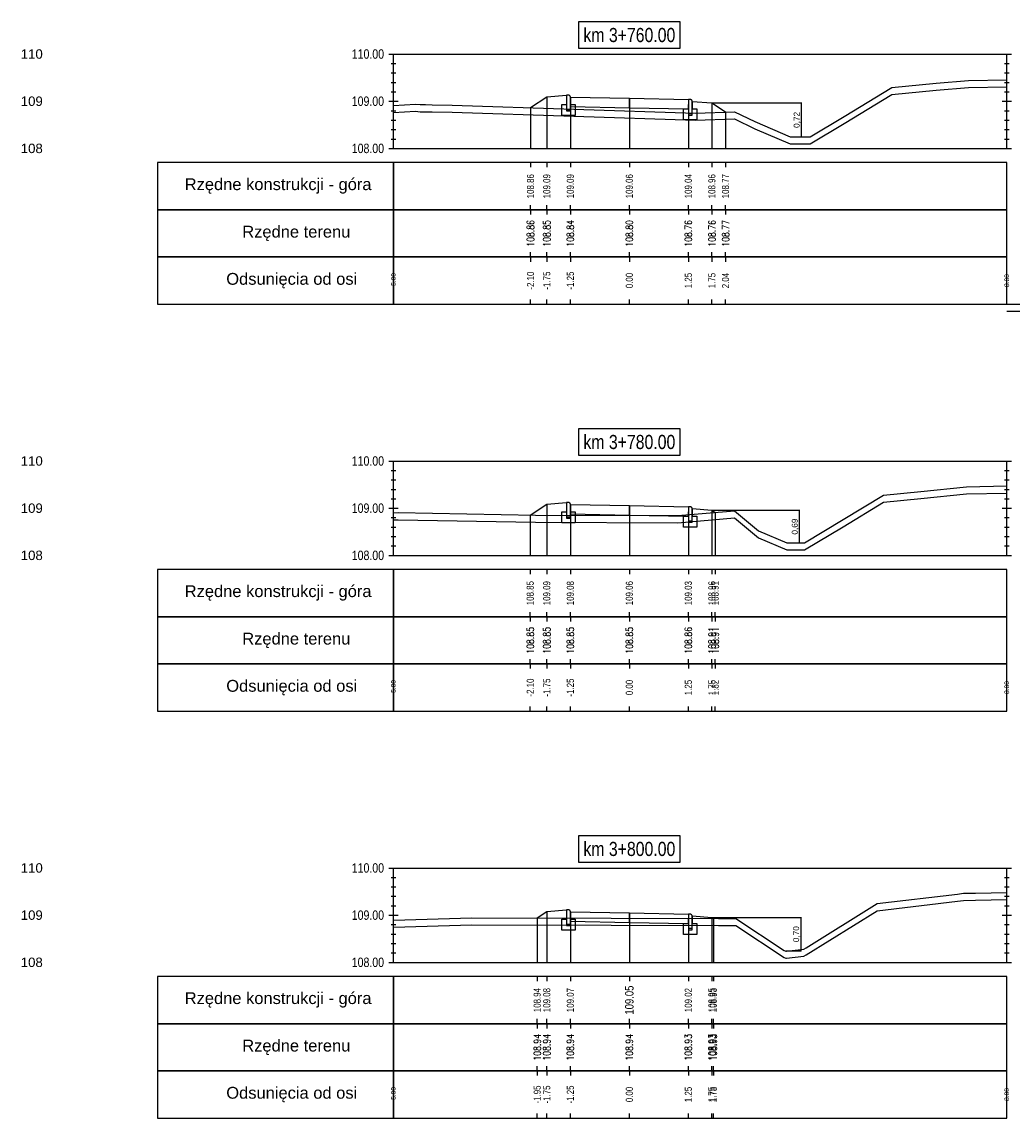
# Model space of a CAD drawing. Extents: x 7537626 to 7538805, y 5722894 to 5725486.
# Tile 89 of 90: x 7538763 to 7538784, y 5725387 to 5725410. Entities that reach past the tile are written whole.
import ezdxf

# ---------------------------------------------------------------- set-up
doc = ezdxf.new("R2010")
doc.units = 0
doc.header["$PDMODE"] = 35
doc.header["$PDSIZE"] = 0.3
for name, color, linetype in [('C-DROGI-PROFILE', 7, 'Continuous'), ('C-DROGI-PROFILE-ETYKIETY', 7, 'Continuous'), ('C-DROGI-PRZEKROJE-ETYKIETY', 7, 'Continuous'), ('C-POPRZECZKA-przekrój', 2, 'Continuous'), ('C-POPRZECZKA-widok', 1, 'Continuous')]:
    doc.layers.add(name, color=color, linetype=linetype)
for name, color, linetype, true_color in [('C-humus', 7, 'Continuous', 0x003df5), ('C-Teren', 7, 'Continuous', 0x005716), ('poprzeczki', 7, 'Continuous', 0x0000d6)]:
    doc.layers.add(name, color=color, linetype=linetype, true_color=true_color)
doc.styles.add('2mm08', font='arial.ttf', dxfattribs={"width": 0.8})
doc.styles.add('opis_50', font='arial.ttf', dxfattribs={"height": 0.125})
doc.styles.get("Standard").update_dxf_attribs({"font": 'arial.ttf'})
doc.dimstyles.new('OPIS_50', dxfattribs={"dimscale": 0.5, "dimtxt": 0.125, "dimasz": 0.25, "dimexe": 0.1, "dimexo": 0.15, "dimgap": 0.1, "dimtad": 1, "dimzin": 0, "dimtxsty": 'opis_50', "dimblk": 'ARCHTICK', "dimcen": 0.15, "dimdle": 0.1, "dimaunit": 2, "dimadec": 4, "dimazin": 0, "dimtfac": 1, "dimtmove": 0, "dimatfit": 3, "dimfxl": 1, "dimarcsym": 0})

# ---------------------------------------------------------------- blocks, each defined once
blk = doc.blocks.new('_ArchTick')
at = {"color": 0, "linetype": 'ByBlock', "const_width": 0.15}
blk.add_lwpolyline([(-0.5, -0.5), (0.5, 0.5)], dxfattribs=at)
blk = doc.blocks.new('*D186')
at = {"layer": 'Defpoints', "color": 0, "transparency": 16777216}
for p in [(7538777.675, 5725408.304), (7538779.336, 5725407.585), (7538779.567, 5725407.585)]:
    blk.add_point(p, dxfattribs=at)
at = {"layer": 'poprzeczki', "color": 0, "lineweight": -2, "transparency": 16777216}
for p, q in [((7538777.69, 5725408.304), (7538779.577, 5725408.304)), ((7538779.567, 5725408.314), (7538779.567, 5725407.575)), ((7538779.351, 5725407.585), (7538779.577, 5725407.585))]:
    blk.add_line(p, q, dxfattribs=at)
at = {"layer": 'poprzeczki', "color": 0, "lineweight": -2, "transparency": 16777216, "xscale": 0.025, "yscale": 0.025, "zscale": 0.025}
for p, rotation in [((7538779.567, 5725408.304), 90), ((7538779.567, 5725407.585), 270)]:
    blk.add_blockref('_ArchTick', p, dxfattribs=dict(at, rotation=rotation))
at = {"layer": 'poprzeczki', "color": 0, "transparency": 16777216, "insert": (7538779.482, 5725407.944), "char_height": 0.125, "attachment_point": 5, "rotation": 90, "style": 'opis_50'}
blk.add_mtext('0,72', dxfattribs=at)
blk = doc.blocks.new('*D187')
at = {"layer": 'Defpoints', "color": 0, "transparency": 16777216}
for p in [(7538777.675, 5725399.671), (7538779.261, 5725398.98), (7538779.527, 5725398.98)]:
    blk.add_point(p, dxfattribs=at)
at = {"layer": 'poprzeczki', "color": 0, "lineweight": -2, "transparency": 16777216}
for p, q in [((7538777.69, 5725399.671), (7538779.537, 5725399.671)), ((7538779.527, 5725399.681), (7538779.527, 5725398.97)), ((7538779.276, 5725398.98), (7538779.537, 5725398.98))]:
    blk.add_line(p, q, dxfattribs=at)
at = {"layer": 'poprzeczki', "color": 0, "lineweight": -2, "transparency": 16777216, "xscale": 0.025, "yscale": 0.025, "zscale": 0.025}
for p, rotation in [((7538779.527, 5725399.671), 90), ((7538779.527, 5725398.98), 270)]:
    blk.add_blockref('_ArchTick', p, dxfattribs=dict(at, rotation=rotation))
at = {"layer": 'poprzeczki', "color": 0, "transparency": 16777216, "insert": (7538779.442, 5725399.325), "char_height": 0.125, "attachment_point": 5, "rotation": 90, "style": 'opis_50'}
blk.add_mtext('0,69', dxfattribs=at)
blk = doc.blocks.new('*D188')
at = {"layer": 'Defpoints', "color": 0, "transparency": 16777216}
for p in [(7538777.675, 5725391.038), (7538779.224, 5725390.336), (7538779.557, 5725390.336)]:
    blk.add_point(p, dxfattribs=at)
at = {"layer": 'poprzeczki', "color": 0, "lineweight": -2, "transparency": 16777216}
for p, q in [((7538777.69, 5725391.038), (7538779.567, 5725391.038)), ((7538779.557, 5725391.048), (7538779.557, 5725390.326)), ((7538779.239, 5725390.336), (7538779.567, 5725390.336))]:
    blk.add_line(p, q, dxfattribs=at)
at = {"layer": 'poprzeczki', "color": 0, "lineweight": -2, "transparency": 16777216, "xscale": 0.025, "yscale": 0.025, "zscale": 0.025}
for p, rotation in [((7538779.557, 5725391.038), 90), ((7538779.557, 5725390.336), 270)]:
    blk.add_blockref('_ArchTick', p, dxfattribs=dict(at, rotation=rotation))
at = {"layer": 'poprzeczki', "color": 0, "transparency": 16777216, "insert": (7538779.472, 5725390.687), "char_height": 0.125, "attachment_point": 5, "rotation": 90, "style": 'opis_50'}
blk.add_mtext('0,70', dxfattribs=at)

msp = doc.modelspace()

# ---------------------------------------------------------------- linework, layer by layer
at = {"layer": 'C-DROGI-PROFILE', "color": 7, "linetype": 'Continuous', "lineweight": -3}
for p, q in [((7538773.83, 5725407.039), (7538773.83, 5725406.939)), ((7538774.175, 5725407.039), (7538774.175, 5725406.939)), ((7538774.675, 5725407.039), (7538774.675, 5725406.939)), ((7538775.925, 5725407.039), (7538775.925, 5725406.939)), ((7538777.175, 5725407.039), (7538777.175, 5725406.939)), ((7538777.675, 5725407.039), (7538777.675, 5725406.939)), ((7538777.964, 5725407.039), (7538777.964, 5725406.939)), ((7538773.83, 5725406.039), (7538773.83, 5725406.139)), ((7538774.175, 5725406.039), (7538774.175, 5725406.139)), ((7538774.675, 5725406.039), (7538774.675, 5725406.139)), ((7538775.925, 5725406.039), (7538775.925, 5725406.139)), ((7538777.175, 5725406.039), (7538777.175, 5725406.139)), ((7538777.675, 5725406.039), (7538777.675, 5725406.139)), ((7538777.964, 5725406.039), (7538777.964, 5725406.139)), ((7538773.83, 5725406.039), (7538773.83, 5725405.939)), ((7538774.175, 5725406.039), (7538774.175, 5725405.939)), ((7538774.675, 5725406.039), (7538774.675, 5725405.939)), ((7538775.925, 5725406.039), (7538775.925, 5725405.939)), ((7538777.175, 5725406.039), (7538777.175, 5725405.939)), ((7538777.675, 5725406.039), (7538777.675, 5725405.939)), ((7538777.964, 5725406.039), (7538777.964, 5725405.939)), ((7538773.83, 5725405.039), (7538773.83, 5725405.139)), ((7538774.175, 5725405.039), (7538774.175, 5725405.139)), ((7538774.675, 5725405.039), (7538774.675, 5725405.139)), ((7538775.925, 5725405.039), (7538775.925, 5725405.139)), ((7538777.175, 5725405.039), (7538777.175, 5725405.139)), ((7538777.675, 5725405.039), (7538777.675, 5725405.139)), ((7538777.964, 5725405.039), (7538777.964, 5725405.139)), ((7538773.83, 5725405.039), (7538773.83, 5725404.939)), ((7538774.175, 5725405.039), (7538774.175, 5725404.939)), ((7538774.675, 5725405.039), (7538774.675, 5725404.939)), ((7538775.925, 5725405.039), (7538775.925, 5725404.939)), ((7538777.175, 5725405.039), (7538777.175, 5725404.939)), ((7538777.675, 5725405.039), (7538777.675, 5725404.939)), ((7538777.964, 5725405.039), (7538777.964, 5725404.939)), ((7538773.83, 5725404.039), (7538773.83, 5725404.139)), ((7538774.175, 5725404.039), (7538774.175, 5725404.139)), ((7538774.675, 5725404.039), (7538774.675, 5725404.139)), ((7538775.925, 5725404.039), (7538775.925, 5725404.139)), ((7538777.175, 5725404.039), (7538777.175, 5725404.139)), ((7538777.675, 5725404.039), (7538777.675, 5725404.139)), ((7538777.964, 5725404.039), (7538777.964, 5725404.139)), ((7538773.825, 5725398.414), (7538773.825, 5725398.314)), ((7538774.175, 5725398.414), (7538774.175, 5725398.314)), ((7538774.675, 5725398.414), (7538774.675, 5725398.314)), ((7538775.925, 5725398.414), (7538775.925, 5725398.314)), ((7538777.175, 5725398.414), (7538777.175, 5725398.314)), ((7538777.675, 5725398.414), (7538777.675, 5725398.314)), ((7538777.744, 5725398.414), (7538777.744, 5725398.314)), ((7538773.825, 5725397.414), (7538773.825, 5725397.514)), ((7538774.175, 5725397.414), (7538774.175, 5725397.514)), ((7538774.675, 5725397.414), (7538774.675, 5725397.514)), ((7538775.925, 5725397.414), (7538775.925, 5725397.514)), ((7538777.175, 5725397.414), (7538777.175, 5725397.514)), ((7538777.675, 5725397.414), (7538777.675, 5725397.514)), ((7538777.744, 5725397.414), (7538777.744, 5725397.514)), ((7538773.825, 5725397.414), (7538773.825, 5725397.314)), ((7538774.175, 5725397.414), (7538774.175, 5725397.314)), ((7538774.675, 5725397.414), (7538774.675, 5725397.314)), ((7538775.925, 5725397.414), (7538775.925, 5725397.314)), ((7538777.175, 5725397.414), (7538777.175, 5725397.314)), ((7538777.675, 5725397.414), (7538777.675, 5725397.314)), ((7538777.744, 5725397.414), (7538777.744, 5725397.314)), ((7538773.825, 5725396.414), (7538773.825, 5725396.514)), ((7538773.825, 5725396.414), (7538773.825, 5725396.314)), ((7538774.175, 5725396.414), (7538774.175, 5725396.514)), ((7538774.175, 5725396.414), (7538774.175, 5725396.314)), ((7538774.675, 5725396.414), (7538774.675, 5725396.514)), ((7538774.675, 5725396.414), (7538774.675, 5725396.314)), ((7538775.925, 5725396.414), (7538775.925, 5725396.514)), ((7538775.925, 5725396.414), (7538775.925, 5725396.314)), ((7538777.175, 5725396.414), (7538777.175, 5725396.514)), ((7538777.175, 5725396.414), (7538777.175, 5725396.314)), ((7538777.675, 5725396.414), (7538777.675, 5725396.514)), ((7538777.675, 5725396.414), (7538777.675, 5725396.314)), ((7538777.744, 5725396.414), (7538777.744, 5725396.514)), ((7538777.744, 5725396.414), (7538777.744, 5725396.314)), ((7538773.825, 5725395.414), (7538773.825, 5725395.514)), ((7538774.175, 5725395.414), (7538774.175, 5725395.514)), ((7538774.675, 5725395.414), (7538774.675, 5725395.514)), ((7538775.925, 5725395.414), (7538775.925, 5725395.514)), ((7538777.175, 5725395.414), (7538777.175, 5725395.514)), ((7538777.675, 5725395.414), (7538777.675, 5725395.514)), ((7538777.744, 5725395.414), (7538777.744, 5725395.514)), ((7538773.972, 5725389.789), (7538773.972, 5725389.689)), ((7538774.175, 5725389.789), (7538774.175, 5725389.689)), ((7538774.675, 5725389.789), (7538774.675, 5725389.689)), ((7538775.925, 5725389.789), (7538775.925, 5725389.689)), ((7538777.175, 5725389.789), (7538777.175, 5725389.689)), ((7538777.675, 5725389.789), (7538777.675, 5725389.689)), ((7538777.705, 5725389.789), (7538777.705, 5725389.689)), ((7538773.972, 5725388.789), (7538773.972, 5725388.889)), ((7538774.175, 5725388.789), (7538774.175, 5725388.889)), ((7538774.675, 5725388.789), (7538774.675, 5725388.889)), ((7538775.925, 5725388.789), (7538775.925, 5725388.889)), ((7538777.175, 5725388.789), (7538777.175, 5725388.889)), ((7538777.675, 5725388.789), (7538777.675, 5725388.889)), ((7538777.705, 5725388.789), (7538777.705, 5725388.889)), ((7538773.972, 5725388.789), (7538773.972, 5725388.689)), ((7538774.175, 5725388.789), (7538774.175, 5725388.689)), ((7538774.675, 5725388.789), (7538774.675, 5725388.689)), ((7538775.925, 5725388.789), (7538775.925, 5725388.689)), ((7538777.175, 5725388.789), (7538777.175, 5725388.689)), ((7538777.675, 5725388.789), (7538777.675, 5725388.689)), ((7538777.705, 5725388.789), (7538777.705, 5725388.689)), ((7538773.972, 5725387.789), (7538773.972, 5725387.889)), ((7538773.972, 5725387.789), (7538773.972, 5725387.689)), ((7538774.175, 5725387.789), (7538774.175, 5725387.889)), ((7538774.175, 5725387.789), (7538774.175, 5725387.689)), ((7538774.675, 5725387.789), (7538774.675, 5725387.889)), ((7538774.675, 5725387.789), (7538774.675, 5725387.689)), ((7538775.925, 5725387.789), (7538775.925, 5725387.889)), ((7538775.925, 5725387.789), (7538775.925, 5725387.689)), ((7538777.175, 5725387.789), (7538777.175, 5725387.889)), ((7538777.175, 5725387.789), (7538777.175, 5725387.689)), ((7538777.675, 5725387.789), (7538777.675, 5725387.889)), ((7538777.675, 5725387.789), (7538777.675, 5725387.689)), ((7538777.705, 5725387.789), (7538777.705, 5725387.889)), ((7538777.705, 5725387.789), (7538777.705, 5725387.689)), ((7538773.972, 5725386.789), (7538773.972, 5725386.889)), ((7538774.175, 5725386.789), (7538774.175, 5725386.889)), ((7538774.675, 5725386.789), (7538774.675, 5725386.889)), ((7538775.925, 5725386.789), (7538775.925, 5725386.889)), ((7538777.175, 5725386.789), (7538777.175, 5725386.889)), ((7538777.675, 5725386.789), (7538777.675, 5725386.889)), ((7538777.705, 5725386.789), (7538777.705, 5725386.889))]:
    msp.add_line(p, q, dxfattribs=at)
at = {"layer": 'C-DROGI-PROFILE', "color": 1, "linetype": 'Continuous', "lineweight": -3}
for points in [[(7538770.925, 5725406.039), (7538770.925, 5725407.039), (7538765.925, 5725407.039), (7538765.925, 5725406.039)], [(7538770.925, 5725406.039), (7538783.925, 5725406.039), (7538783.925, 5725407.039), (7538770.925, 5725407.039)], [(7538770.925, 5725405.039), (7538770.925, 5725406.039), (7538765.925, 5725406.039), (7538765.925, 5725405.039)], [(7538770.925, 5725405.039), (7538783.925, 5725405.039), (7538783.925, 5725406.039), (7538770.925, 5725406.039)], [(7538770.925, 5725404.039), (7538770.925, 5725405.039), (7538765.925, 5725405.039), (7538765.925, 5725404.039)], [(7538770.925, 5725404.039), (7538783.925, 5725404.039), (7538783.925, 5725405.039), (7538770.925, 5725405.039)], [(7538770.925, 5725397.414), (7538770.925, 5725398.414), (7538765.925, 5725398.414), (7538765.925, 5725397.414)], [(7538770.925, 5725397.414), (7538783.925, 5725397.414), (7538783.925, 5725398.414), (7538770.925, 5725398.414)], [(7538770.925, 5725396.414), (7538770.925, 5725397.414), (7538765.925, 5725397.414), (7538765.925, 5725396.414)], [(7538770.925, 5725396.414), (7538783.925, 5725396.414), (7538783.925, 5725397.414), (7538770.925, 5725397.414)], [(7538770.925, 5725395.414), (7538770.925, 5725396.414), (7538765.925, 5725396.414), (7538765.925, 5725395.414)], [(7538770.925, 5725395.414), (7538783.925, 5725395.414), (7538783.925, 5725396.414), (7538770.925, 5725396.414)], [(7538770.925, 5725388.789), (7538770.925, 5725389.789), (7538765.925, 5725389.789), (7538765.925, 5725388.789)], [(7538770.925, 5725388.789), (7538783.925, 5725388.789), (7538783.925, 5725389.789), (7538770.925, 5725389.789)], [(7538770.925, 5725387.789), (7538770.925, 5725388.789), (7538765.925, 5725388.789), (7538765.925, 5725387.789)], [(7538770.925, 5725387.789), (7538783.925, 5725387.789), (7538783.925, 5725388.789), (7538770.925, 5725388.789)], [(7538770.925, 5725386.789), (7538770.925, 5725387.789), (7538765.925, 5725387.789), (7538765.925, 5725386.789)], [(7538770.925, 5725386.789), (7538783.925, 5725386.789), (7538783.925, 5725387.789), (7538770.925, 5725387.789)]]:
    msp.add_3dface(points, dxfattribs=at)
at = {"layer": 'C-DROGI-PRZEKROJE-ETYKIETY', "color": 1, "linetype": 'Continuous', "lineweight": -3}
for p, q in [((7538774.175, 5725408.434), (7538774.175, 5725407.339)), ((7538774.675, 5725408.427), (7538774.675, 5725407.339)), ((7538775.925, 5725408.402), (7538775.925, 5725407.339)), ((7538777.175, 5725408.377), (7538777.175, 5725407.339)), ((7538773.83, 5725408.204), (7538773.83, 5725407.339)), ((7538777.675, 5725408.304), (7538777.675, 5725407.339)), ((7538777.964, 5725408.112), (7538777.964, 5725407.339)), ((7538774.175, 5725399.801), (7538774.175, 5725398.714)), ((7538774.675, 5725399.795), (7538774.675, 5725398.714)), ((7538773.825, 5725399.567), (7538773.825, 5725398.714)), ((7538775.925, 5725399.77), (7538775.925, 5725398.714)), ((7538777.175, 5725399.745), (7538777.175, 5725398.714)), ((7538777.675, 5725399.671), (7538777.675, 5725398.714)), ((7538777.744, 5725399.625), (7538777.744, 5725398.714)), ((7538773.972, 5725391.032), (7538773.972, 5725390.089)), ((7538774.175, 5725391.168), (7538774.175, 5725390.089)), ((7538774.675, 5725391.162), (7538774.675, 5725390.089)), ((7538775.925, 5725391.137), (7538775.925, 5725390.089)), ((7538777.175, 5725391.112), (7538777.175, 5725390.089)), ((7538777.675, 5725391.038), (7538777.675, 5725390.089)), ((7538777.705, 5725391.018), (7538777.705, 5725390.089))]:
    msp.add_line(p, q, dxfattribs=at)
at = {"layer": 'C-humus'}
for p, q in [((7538782.43, 5725408.572), (7538783.113, 5725408.631)), ((7538783.113, 5725408.631), (7538783.925, 5725408.645)), ((7538780.478, 5725407.869), (7538781.491, 5725408.479)), ((7538781.491, 5725408.479), (7538782.43, 5725408.572)), ((7538770.925, 5725408.098), (7538771.391, 5725408.126)), ((7538771.391, 5725408.126), (7538771.492, 5725408.118)), ((7538771.492, 5725408.118), (7538771.603, 5725408.117)), ((7538771.603, 5725408.117), (7538771.742, 5725408.115)), ((7538771.742, 5725408.115), (7538772.168, 5725408.108)), ((7538772.168, 5725408.108), (7538777.329, 5725407.939)), ((7538777.329, 5725407.939), (7538778.152, 5725407.968)), ((7538778.152, 5725407.968), (7538778.587, 5725407.758)), ((7538778.587, 5725407.758), (7538779.336, 5725407.435)), ((7538779.757, 5725407.435), (7538780.478, 5725407.869)), ((7538779.336, 5725407.435), (7538779.757, 5725407.435)), ((7538782.106, 5725399.917), (7538783.074, 5725400.019)), ((7538783.074, 5725400.019), (7538783.925, 5725400.036)), ((7538780.458, 5725399.323), (7538781.313, 5725399.839)), ((7538781.313, 5725399.839), (7538782.106, 5725399.917)), ((7538770.925, 5725399.468), (7538771.021, 5725399.47)), ((7538771.021, 5725399.47), (7538773.938, 5725399.415)), ((7538773.938, 5725399.415), (7538776.949, 5725399.407)), ((7538776.949, 5725399.407), (7538778.152, 5725399.51)), ((7538778.152, 5725399.51), (7538778.663, 5725399.087)), ((7538779.639, 5725398.83), (7538780.458, 5725399.323)), ((7538778.663, 5725399.087), (7538779.261, 5725398.83)), ((7538779.261, 5725398.83), (7538779.459, 5725398.83)), ((7538779.459, 5725398.83), (7538779.639, 5725398.83)), ((7538783.264, 5725391.407), (7538783.925, 5725391.423)), ((7538779.67, 5725390.248), (7538781.181, 5725391.184)), ((7538781.181, 5725391.184), (7538782.882, 5725391.388)), ((7538782.882, 5725391.388), (7538783.011, 5725391.403)), ((7538783.011, 5725391.403), (7538783.264, 5725391.407)), ((7538770.925, 5725390.836), (7538772.586, 5725390.885)), ((7538772.586, 5725390.885), (7538775.542, 5725390.879)), ((7538775.542, 5725390.879), (7538777.812, 5725390.867)), ((7538777.812, 5725390.867), (7538778.179, 5725390.872)), ((7538778.179, 5725390.872), (7538779.209, 5725390.193)), ((7538779.209, 5725390.193), (7538779.24, 5725390.179)), ((7538779.24, 5725390.179), (7538779.255, 5725390.179)), ((7538779.255, 5725390.179), (7538779.624, 5725390.218)), ((7538779.624, 5725390.218), (7538779.67, 5725390.248))]:
    msp.add_line(p, q, dxfattribs=at)
msp.add_lwpolyline([(7538783.925, 5725403.889), (7538786.925, 5725403.889)], dxfattribs=at)
at = {"layer": 'C-POPRZECZKA-przekrój', "color": 2, "linetype": 'Continuous', "lineweight": -3}
for p, q in [((7538773.83, 5725408.204), (7538774.175, 5725408.434)), ((7538774.175, 5725408.434), (7538774.595, 5725408.467)), ((7538774.635, 5725408.467), (7538774.595, 5725408.467)), ((7538774.595, 5725408.467), (7538774.595, 5725408.137)), ((7538774.641, 5725408.467), (7538774.635, 5725408.467)), ((7538774.649, 5725408.465), (7538774.641, 5725408.467)), ((7538774.658, 5725408.461), (7538774.649, 5725408.465)), ((7538774.664, 5725408.456), (7538774.658, 5725408.461)), ((7538774.668, 5725408.45), (7538774.664, 5725408.456)), ((7538774.672, 5725408.443), (7538774.668, 5725408.45)), ((7538774.675, 5725408.435), (7538774.672, 5725408.443)), ((7538774.675, 5725408.427), (7538774.675, 5725408.435)), ((7538774.675, 5725408.427), (7538775.925, 5725408.402)), ((7538774.675, 5725408.427), (7538774.676, 5725408.227)), ((7538774.675, 5725408.137), (7538774.675, 5725408.427)), ((7538774.675, 5725408.427), (7538774.675, 5725408.267)), ((7538775.925, 5725408.202), (7538775.925, 5725408.402)), ((7538775.925, 5725408.402), (7538777.175, 5725408.377)), ((7538777.175, 5725408.377), (7538777.174, 5725408.177)), ((7538777.215, 5725408.377), (7538777.175, 5725408.377)), ((7538777.175, 5725408.377), (7538777.175, 5725408.047)), ((7538777.221, 5725408.377), (7538777.215, 5725408.377)), ((7538777.229, 5725408.375), (7538777.221, 5725408.377)), ((7538777.238, 5725408.371), (7538777.229, 5725408.375)), ((7538774.495, 5725408.037), (7538774.495, 5725408.267)), ((7538774.495, 5725408.267), (7538774.595, 5725408.267)), ((7538774.595, 5725408.267), (7538774.595, 5725408.167)), ((7538774.595, 5725408.167), (7538774.675, 5725408.167)), ((7538774.675, 5725408.267), (7538774.775, 5725408.267)), ((7538774.676, 5725408.227), (7538775.925, 5725408.202)), ((7538774.775, 5725408.267), (7538774.775, 5725408.037)), ((7538775.925, 5725408.202), (7538777.174, 5725408.177)), ((7538777.075, 5725407.947), (7538777.075, 5725408.177)), ((7538777.075, 5725408.177), (7538777.175, 5725408.177)), ((7538777.175, 5725408.177), (7538777.175, 5725408.077)), ((7538777.244, 5725408.366), (7538777.238, 5725408.371)), ((7538777.248, 5725408.36), (7538777.244, 5725408.366)), ((7538777.252, 5725408.353), (7538777.248, 5725408.36)), ((7538777.255, 5725408.345), (7538777.252, 5725408.353)), ((7538777.255, 5725408.337), (7538777.255, 5725408.345)), ((7538777.255, 5725408.047), (7538777.255, 5725408.337)), ((7538777.255, 5725408.337), (7538777.255, 5725408.177)), ((7538777.255, 5725408.337), (7538777.675, 5725408.304)), ((7538777.255, 5725408.177), (7538777.355, 5725408.177)), ((7538777.355, 5725408.177), (7538777.355, 5725407.947)), ((7538777.675, 5725408.304), (7538777.964, 5725408.112)), ((7538774.775, 5725408.037), (7538774.495, 5725408.037)), ((7538774.595, 5725408.137), (7538774.675, 5725408.137)), ((7538777.355, 5725407.947), (7538777.075, 5725407.947)), ((7538777.175, 5725408.077), (7538777.255, 5725408.077)), ((7538777.175, 5725408.047), (7538777.255, 5725408.047)), ((7538773.825, 5725399.567), (7538774.175, 5725399.801)), ((7538774.175, 5725399.801), (7538774.595, 5725399.835)), ((7538774.635, 5725399.835), (7538774.595, 5725399.835)), ((7538774.595, 5725399.835), (7538774.595, 5725399.505)), ((7538774.641, 5725399.834), (7538774.635, 5725399.835)), ((7538774.649, 5725399.832), (7538774.641, 5725399.834)), ((7538774.658, 5725399.828), (7538774.649, 5725399.832)), ((7538774.664, 5725399.823), (7538774.658, 5725399.828)), ((7538774.668, 5725399.818), (7538774.664, 5725399.823)), ((7538774.672, 5725399.81), (7538774.668, 5725399.818)), ((7538774.675, 5725399.802), (7538774.672, 5725399.81)), ((7538774.675, 5725399.795), (7538774.675, 5725399.802)), ((7538774.675, 5725399.795), (7538775.925, 5725399.77)), ((7538774.675, 5725399.795), (7538774.676, 5725399.595)), ((7538774.675, 5725399.505), (7538774.675, 5725399.795)), ((7538774.675, 5725399.795), (7538774.675, 5725399.635)), ((7538774.495, 5725399.405), (7538774.495, 5725399.635)), ((7538774.495, 5725399.635), (7538774.595, 5725399.635)), ((7538774.595, 5725399.635), (7538774.595, 5725399.535)), ((7538774.675, 5725399.635), (7538774.775, 5725399.635)), ((7538774.676, 5725399.595), (7538775.925, 5725399.57)), ((7538774.775, 5725399.635), (7538774.775, 5725399.405)), ((7538775.925, 5725399.57), (7538775.925, 5725399.77)), ((7538775.925, 5725399.77), (7538777.175, 5725399.745)), ((7538775.925, 5725399.57), (7538777.174, 5725399.545)), ((7538777.175, 5725399.745), (7538777.174, 5725399.545)), ((7538777.215, 5725399.745), (7538777.175, 5725399.745)), ((7538777.175, 5725399.745), (7538777.175, 5725399.415)), ((7538777.221, 5725399.744), (7538777.215, 5725399.745)), ((7538777.229, 5725399.742), (7538777.221, 5725399.744)), ((7538777.238, 5725399.738), (7538777.229, 5725399.742)), ((7538777.244, 5725399.733), (7538777.238, 5725399.738)), ((7538777.248, 5725399.728), (7538777.244, 5725399.733)), ((7538777.252, 5725399.72), (7538777.248, 5725399.728)), ((7538777.255, 5725399.712), (7538777.252, 5725399.72)), ((7538777.255, 5725399.705), (7538777.255, 5725399.712)), ((7538777.255, 5725399.415), (7538777.255, 5725399.705)), ((7538777.255, 5725399.705), (7538777.255, 5725399.545)), ((7538777.255, 5725399.705), (7538777.675, 5725399.671)), ((7538777.675, 5725399.671), (7538777.744, 5725399.625)), ((7538774.775, 5725399.405), (7538774.495, 5725399.405)), ((7538774.595, 5725399.535), (7538774.675, 5725399.535)), ((7538774.595, 5725399.505), (7538774.675, 5725399.505)), ((7538777.075, 5725399.315), (7538777.075, 5725399.545)), ((7538777.075, 5725399.545), (7538777.175, 5725399.545)), ((7538777.355, 5725399.315), (7538777.075, 5725399.315)), ((7538777.175, 5725399.545), (7538777.175, 5725399.445)), ((7538777.175, 5725399.445), (7538777.255, 5725399.445)), ((7538777.175, 5725399.415), (7538777.255, 5725399.415)), ((7538777.255, 5725399.545), (7538777.355, 5725399.545)), ((7538777.355, 5725399.545), (7538777.355, 5725399.315)), ((7538774.175, 5725391.168), (7538774.595, 5725391.202)), ((7538774.635, 5725391.202), (7538774.595, 5725391.202)), ((7538774.595, 5725391.202), (7538774.595, 5725390.872)), ((7538774.641, 5725391.201), (7538774.635, 5725391.202)), ((7538774.649, 5725391.199), (7538774.641, 5725391.201)), ((7538774.658, 5725391.195), (7538774.649, 5725391.199)), ((7538774.664, 5725391.19), (7538774.658, 5725391.195)), ((7538774.668, 5725391.185), (7538774.664, 5725391.19)), ((7538774.672, 5725391.177), (7538774.668, 5725391.185)), ((7538773.972, 5725391.032), (7538774.175, 5725391.168)), ((7538774.495, 5725390.772), (7538774.495, 5725391.002)), ((7538774.495, 5725391.002), (7538774.595, 5725391.002)), ((7538774.595, 5725391.002), (7538774.595, 5725390.902)), ((7538774.675, 5725391.169), (7538774.672, 5725391.177)), ((7538774.675, 5725391.162), (7538774.675, 5725391.169)), ((7538774.675, 5725391.162), (7538775.925, 5725391.137)), ((7538774.675, 5725391.162), (7538774.676, 5725390.962)), ((7538774.675, 5725390.872), (7538774.675, 5725391.162)), ((7538774.675, 5725391.162), (7538774.675, 5725391.002)), ((7538774.675, 5725391.002), (7538774.775, 5725391.002)), ((7538774.676, 5725390.962), (7538775.925, 5725390.937)), ((7538774.775, 5725391.002), (7538774.775, 5725390.772)), ((7538775.925, 5725390.937), (7538775.925, 5725391.137)), ((7538775.925, 5725391.137), (7538777.175, 5725391.112)), ((7538777.175, 5725391.112), (7538777.174, 5725390.912)), ((7538777.215, 5725391.112), (7538777.175, 5725391.112)), ((7538777.175, 5725391.112), (7538777.175, 5725390.782)), ((7538777.221, 5725391.111), (7538777.215, 5725391.112)), ((7538777.229, 5725391.109), (7538777.221, 5725391.111)), ((7538777.238, 5725391.105), (7538777.229, 5725391.109)), ((7538777.244, 5725391.1), (7538777.238, 5725391.105)), ((7538777.248, 5725391.095), (7538777.244, 5725391.1)), ((7538777.252, 5725391.087), (7538777.248, 5725391.095)), ((7538777.255, 5725391.079), (7538777.252, 5725391.087)), ((7538777.255, 5725391.072), (7538777.255, 5725391.079)), ((7538777.255, 5725390.782), (7538777.255, 5725391.072)), ((7538777.255, 5725391.072), (7538777.255, 5725390.912)), ((7538777.255, 5725391.072), (7538777.675, 5725391.038)), ((7538777.675, 5725391.038), (7538777.705, 5725391.018)), ((7538774.775, 5725390.772), (7538774.495, 5725390.772)), ((7538774.595, 5725390.902), (7538774.675, 5725390.902)), ((7538774.595, 5725390.872), (7538774.675, 5725390.872)), ((7538775.925, 5725390.937), (7538777.174, 5725390.912)), ((7538777.075, 5725390.682), (7538777.075, 5725390.912)), ((7538777.075, 5725390.912), (7538777.175, 5725390.912)), ((7538777.175, 5725390.912), (7538777.175, 5725390.812)), ((7538777.175, 5725390.812), (7538777.255, 5725390.812)), ((7538777.175, 5725390.782), (7538777.255, 5725390.782)), ((7538777.255, 5725390.912), (7538777.355, 5725390.912)), ((7538777.355, 5725390.912), (7538777.355, 5725390.682)), ((7538777.355, 5725390.682), (7538777.075, 5725390.682))]:
    msp.add_line(p, q, dxfattribs=at)
at = {"layer": 'C-POPRZECZKA-widok', "color": 1, "linetype": 'Continuous', "lineweight": -3}
for p, q in [((7538770.825, 5725409.339), (7538784.025, 5725409.339)), ((7538770.925, 5725407.339), (7538770.925, 5725409.339)), ((7538783.925, 5725407.339), (7538783.925, 5725409.339)), ((7538770.875, 5725409.139), (7538770.975, 5725409.139)), ((7538783.875, 5725409.139), (7538783.975, 5725409.139)), ((7538770.875, 5725408.939), (7538770.975, 5725408.939)), ((7538783.875, 5725408.939), (7538783.975, 5725408.939)), ((7538770.875, 5725408.739), (7538770.975, 5725408.739)), ((7538783.875, 5725408.739), (7538783.975, 5725408.739)), ((7538770.875, 5725408.539), (7538770.975, 5725408.539)), ((7538783.875, 5725408.539), (7538783.975, 5725408.539)), ((7538770.825, 5725408.339), (7538771.025, 5725408.339)), ((7538770.875, 5725408.339), (7538770.975, 5725408.339)), ((7538783.825, 5725408.339), (7538784.025, 5725408.339)), ((7538783.875, 5725408.339), (7538783.975, 5725408.339)), ((7538770.875, 5725408.139), (7538770.975, 5725408.139)), ((7538770.875, 5725407.939), (7538770.975, 5725407.939)), ((7538783.875, 5725408.139), (7538783.975, 5725408.139)), ((7538783.875, 5725407.939), (7538783.975, 5725407.939)), ((7538770.875, 5725407.739), (7538770.975, 5725407.739)), ((7538783.875, 5725407.739), (7538783.975, 5725407.739)), ((7538770.875, 5725407.539), (7538770.975, 5725407.539)), ((7538783.875, 5725407.539), (7538783.975, 5725407.539)), ((7538770.825, 5725407.339), (7538784.025, 5725407.339)), ((7538770.825, 5725400.714), (7538784.025, 5725400.714)), ((7538770.925, 5725398.714), (7538770.925, 5725400.714)), ((7538783.925, 5725398.714), (7538783.925, 5725400.714)), ((7538770.875, 5725400.514), (7538770.975, 5725400.514)), ((7538783.875, 5725400.514), (7538783.975, 5725400.514)), ((7538770.875, 5725400.314), (7538770.975, 5725400.314)), ((7538783.875, 5725400.314), (7538783.975, 5725400.314)), ((7538770.875, 5725400.114), (7538770.975, 5725400.114)), ((7538783.875, 5725400.114), (7538783.975, 5725400.114)), ((7538770.875, 5725399.914), (7538770.975, 5725399.914)), ((7538783.875, 5725399.914), (7538783.975, 5725399.914)), ((7538770.825, 5725399.714), (7538771.025, 5725399.714)), ((7538770.875, 5725399.714), (7538770.975, 5725399.714)), ((7538783.825, 5725399.714), (7538784.025, 5725399.714)), ((7538783.875, 5725399.714), (7538783.975, 5725399.714)), ((7538770.875, 5725399.514), (7538770.975, 5725399.514)), ((7538770.875, 5725399.314), (7538770.975, 5725399.314)), ((7538783.875, 5725399.514), (7538783.975, 5725399.514)), ((7538783.875, 5725399.314), (7538783.975, 5725399.314)), ((7538770.875, 5725399.114), (7538770.975, 5725399.114)), ((7538783.875, 5725399.114), (7538783.975, 5725399.114)), ((7538770.875, 5725398.914), (7538770.975, 5725398.914)), ((7538783.875, 5725398.914), (7538783.975, 5725398.914)), ((7538770.825, 5725398.714), (7538784.025, 5725398.714)), ((7538770.825, 5725392.089), (7538784.025, 5725392.089)), ((7538770.875, 5725391.889), (7538770.975, 5725391.889)), ((7538770.925, 5725390.089), (7538770.925, 5725392.089)), ((7538783.875, 5725391.889), (7538783.975, 5725391.889)), ((7538783.925, 5725390.089), (7538783.925, 5725392.089)), ((7538770.875, 5725391.689), (7538770.975, 5725391.689)), ((7538783.875, 5725391.689), (7538783.975, 5725391.689)), ((7538770.875, 5725391.489), (7538770.975, 5725391.489)), ((7538783.875, 5725391.489), (7538783.975, 5725391.489)), ((7538770.875, 5725391.289), (7538770.975, 5725391.289)), ((7538783.875, 5725391.289), (7538783.975, 5725391.289)), ((7538770.825, 5725391.089), (7538771.025, 5725391.089)), ((7538770.875, 5725391.089), (7538770.975, 5725391.089)), ((7538783.825, 5725391.089), (7538784.025, 5725391.089)), ((7538783.875, 5725391.089), (7538783.975, 5725391.089)), ((7538770.875, 5725390.889), (7538770.975, 5725390.889)), ((7538783.875, 5725390.889), (7538783.975, 5725390.889)), ((7538770.875, 5725390.689), (7538770.975, 5725390.689)), ((7538770.875, 5725390.489), (7538770.975, 5725390.489)), ((7538783.875, 5725390.689), (7538783.975, 5725390.689)), ((7538783.875, 5725390.489), (7538783.975, 5725390.489)), ((7538770.875, 5725390.289), (7538770.975, 5725390.289)), ((7538783.875, 5725390.289), (7538783.975, 5725390.289)), ((7538770.825, 5725390.089), (7538784.025, 5725390.089))]:
    msp.add_line(p, q, dxfattribs=at)
at = {"layer": 'C-POPRZECZKA-widok', "color": 3, "linetype": 'Continuous', "lineweight": -3}
for points in [[(7538774.845, 5725409.464), (7538777.005, 5725409.464), (7538777.005, 5725410.021), (7538774.845, 5725410.021)], [(7538774.845, 5725400.839), (7538777.005, 5725400.839), (7538777.005, 5725401.396), (7538774.845, 5725401.396)], [(7538774.845, 5725392.214), (7538777.005, 5725392.214), (7538777.005, 5725392.771), (7538774.845, 5725392.771)]]:
    msp.add_3dface(points, dxfattribs=at)
at = {"layer": 'C-Teren'}
for p, q in [((7538780.478, 5725408.019), (7538781.491, 5725408.629)), ((7538781.491, 5725408.629), (7538782.43, 5725408.722)), ((7538782.43, 5725408.722), (7538783.113, 5725408.781)), ((7538783.113, 5725408.781), (7538783.925, 5725408.795)), ((7538770.925, 5725408.248), (7538771.391, 5725408.276)), ((7538771.391, 5725408.276), (7538771.492, 5725408.268)), ((7538771.492, 5725408.268), (7538771.603, 5725408.267)), ((7538771.603, 5725408.267), (7538771.742, 5725408.265)), ((7538771.742, 5725408.265), (7538772.168, 5725408.258)), ((7538772.168, 5725408.258), (7538777.329, 5725408.089)), ((7538777.329, 5725408.089), (7538778.152, 5725408.118)), ((7538778.152, 5725408.118), (7538778.587, 5725407.908)), ((7538779.757, 5725407.585), (7538780.478, 5725408.019)), ((7538778.587, 5725407.908), (7538779.336, 5725407.585)), ((7538779.336, 5725407.585), (7538779.757, 5725407.585)), ((7538781.313, 5725399.989), (7538782.106, 5725400.067)), ((7538782.106, 5725400.067), (7538783.074, 5725400.169)), ((7538783.074, 5725400.169), (7538783.925, 5725400.186)), ((7538780.458, 5725399.473), (7538781.313, 5725399.989)), ((7538770.925, 5725399.618), (7538771.021, 5725399.62)), ((7538771.021, 5725399.62), (7538773.938, 5725399.565)), ((7538773.938, 5725399.565), (7538776.949, 5725399.557)), ((7538776.949, 5725399.557), (7538778.152, 5725399.66)), ((7538778.152, 5725399.66), (7538778.663, 5725399.237)), ((7538779.639, 5725398.98), (7538780.458, 5725399.473)), ((7538778.663, 5725399.237), (7538779.261, 5725398.98)), ((7538779.261, 5725398.98), (7538779.459, 5725398.98)), ((7538779.459, 5725398.98), (7538779.639, 5725398.98)), ((7538781.181, 5725391.334), (7538782.882, 5725391.538)), ((7538782.882, 5725391.538), (7538783.011, 5725391.553)), ((7538783.011, 5725391.553), (7538783.264, 5725391.557)), ((7538783.264, 5725391.557), (7538783.925, 5725391.573)), ((7538779.67, 5725390.398), (7538781.181, 5725391.334)), ((7538770.925, 5725390.986), (7538772.586, 5725391.035)), ((7538772.586, 5725391.035), (7538775.542, 5725391.029)), ((7538775.542, 5725391.029), (7538777.812, 5725391.017)), ((7538777.812, 5725391.017), (7538778.179, 5725391.022)), ((7538778.179, 5725391.022), (7538779.209, 5725390.343)), ((7538779.209, 5725390.343), (7538779.24, 5725390.329)), ((7538779.24, 5725390.329), (7538779.255, 5725390.329)), ((7538779.255, 5725390.329), (7538779.624, 5725390.368)), ((7538779.624, 5725390.368), (7538779.67, 5725390.398))]:
    msp.add_line(p, q, dxfattribs=at)
at = {"layer": 'C-Teren', "color": 98, "true_color": 0x006100}
msp.add_lwpolyline([(7538783.925, 5725404.039), (7538786.925, 5725404.039)], dxfattribs=at)

# ---------------------------------------------------------------- texts
at = {"layer": 'C-DROGI-PROFILE', "color": 2}
for s, p in [('Rzędne konstrukcji - góra', (7538766.5, 5725406.456)), ('Rzędne terenu', (7538767.72, 5725405.45)), ('Odsunięcia od osi', (7538767.381, 5725404.45)), ('Rzędne konstrukcji - góra', (7538766.5, 5725397.831)), ('Rzędne terenu', (7538767.72, 5725396.825)), ('Odsunięcia od osi', (7538767.381, 5725395.825)), ('Rzędne konstrukcji - góra', (7538766.5, 5725389.206)), ('Rzędne terenu', (7538767.72, 5725388.2)), ('Odsunięcia od osi', (7538767.381, 5725387.2))]:
    msp.add_text(s, height=0.25, dxfattribs=at).set_placement(p)
at = {"layer": 'C-DROGI-PROFILE-ETYKIETY', "color": 1, "linetype": 'Continuous', "lineweight": -3, "attachment_point": 5, "rotation": 90, "style": '2mm08'}
for s, insert, char_height in [('108.86', (7538773.83, 5725406.539), 0.15), ('109.09', (7538774.175, 5725406.539), 0.15), ('109.09', (7538774.675, 5725406.539), 0.15), ('109.06', (7538775.925, 5725406.539), 0.15), ('109.04', (7538777.175, 5725406.539), 0.15), ('108.96', (7538777.675, 5725406.539), 0.15), ('108.77', (7538777.964, 5725406.539), 0.15), ('{\\Fsimplex.shx|c238;108.86}', (7538773.83, 5725405.539), 0.15), ('{\\Fsimplex.shx|c238;108.85}', (7538774.175, 5725405.539), 0.15), ('{\\Fsimplex.shx|c238;108.84}', (7538774.675, 5725405.539), 0.15), ('{\\Fsimplex.shx|c238;108.80}', (7538775.925, 5725405.539), 0.15), ('{\\Fsimplex.shx|c238;108.76}', (7538777.175, 5725405.539), 0.15), ('{\\Fsimplex.shx|c238;108.76}', (7538777.675, 5725405.539), 0.15), ('{\\Fsimplex.shx|c238;108.77}', (7538777.964, 5725405.539), 0.15), ('-2.10', (7538773.83, 5725404.539), 0.15), ('-1.75', (7538774.175, 5725404.539), 0.15), ('-1.25', (7538774.675, 5725404.539), 0.15), ('0.00', (7538775.925, 5725404.539), 0.15), ('1.25', (7538777.175, 5725404.539), 0.15), ('1.75', (7538777.675, 5725404.539), 0.15), ('2.04', (7538777.964, 5725404.539), 0.15), ('108.85', (7538773.825, 5725397.914), 0.15), ('109.09', (7538774.175, 5725397.914), 0.15), ('109.08', (7538774.675, 5725397.914), 0.15), ('109.06', (7538775.925, 5725397.914), 0.15), ('109.03', (7538777.175, 5725397.914), 0.15), ('108.96', (7538777.675, 5725397.914), 0.15), ('108.91', (7538777.744, 5725397.914), 0.15), ('{\\Fsimplex.shx|c238;108.85}', (7538773.825, 5725396.914), 0.15), ('{\\Fsimplex.shx|c238;108.85}', (7538774.175, 5725396.914), 0.15), ('{\\Fsimplex.shx|c238;108.85}', (7538774.675, 5725396.914), 0.15), ('{\\Fsimplex.shx|c238;108.85}', (7538775.925, 5725396.914), 0.15), ('{\\Fsimplex.shx|c238;108.86}', (7538777.175, 5725396.914), 0.15), ('{\\Fsimplex.shx|c238;108.91}', (7538777.675, 5725396.914), 0.15), ('{\\Fsimplex.shx|c238;108.91}', (7538777.744, 5725396.914), 0.15), ('-2.10', (7538773.825, 5725395.914), 0.15), ('-1.75', (7538774.175, 5725395.914), 0.15), ('-1.25', (7538774.675, 5725395.914), 0.15), ('0.00', (7538775.925, 5725395.914), 0.15), ('1.25', (7538777.175, 5725395.914), 0.15), ('1.75', (7538777.675, 5725395.914), 0.15), ('1.82', (7538777.744, 5725395.914), 0.15), ('108.94', (7538773.972, 5725389.289), 0.15), ('109.08', (7538774.175, 5725389.289), 0.15), ('109.07', (7538774.675, 5725389.289), 0.15), ('109.05', (7538775.925, 5725389.289), 0.18), ('109.02', (7538777.175, 5725389.289), 0.15), ('108.95', (7538777.675, 5725389.289), 0.15), ('108.93', (7538777.705, 5725389.289), 0.15), ('{\\Fsimplex.shx|c238;108.94}', (7538773.972, 5725388.289), 0.15), ('{\\Fsimplex.shx|c238;108.94}', (7538774.175, 5725388.289), 0.15), ('{\\Fsimplex.shx|c238;108.94}', (7538774.675, 5725388.289), 0.15), ('{\\Fsimplex.shx|c238;108.94}', (7538775.925, 5725388.289), 0.15), ('{\\Fsimplex.shx|c238;108.93}', (7538777.175, 5725388.289), 0.15), ('{\\Fsimplex.shx|c238;108.93}', (7538777.675, 5725388.289), 0.15), ('{\\Fsimplex.shx|c238;108.93}', (7538777.705, 5725388.289), 0.15), ('-1.95', (7538773.972, 5725387.289), 0.15), ('-1.75', (7538774.175, 5725387.289), 0.15), ('-1.25', (7538774.675, 5725387.289), 0.15), ('0.00', (7538775.925, 5725387.289), 0.15), ('1.25', (7538777.175, 5725387.289), 0.15), ('1.75', (7538777.675, 5725387.289), 0.15), ('1.78', (7538777.705, 5725387.289), 0.15)]:
    msp.add_mtext(s, dxfattribs=dict(at, insert=insert, char_height=char_height))
at = {"layer": 'C-DROGI-PROFILE-ETYKIETY', "color": 7, "linetype": 'Continuous', "lineweight": -3, "char_height": 0.1, "attachment_point": 5, "rotation": 90, "style": '2mm08'}
for s, insert in [('-5.00', (7538770.925, 5725404.539)), ('8.00', (7538783.925, 5725404.539)), ('-5.00', (7538770.925, 5725395.914)), ('8.00', (7538783.925, 5725395.914)), ('-5.00', (7538770.925, 5725387.289)), ('8.00', (7538783.925, 5725387.289))]:
    msp.add_mtext(s, dxfattribs=dict(at, insert=insert))
at = {"layer": 'C-POPRZECZKA-widok', "color": 3, "linetype": 'Continuous', "lineweight": -3, "char_height": 0.3, "attachment_point": 8, "style": '2mm08'}
for s, insert in [('km 3+760.00', (7538775.925, 5725409.589)), ('km 3+780.00', (7538775.925, 5725400.964)), ('km 3+800.00', (7538775.925, 5725392.339))]:
    msp.add_mtext(s, dxfattribs=dict(at, insert=insert))
at = {"layer": 'C-POPRZECZKA-widok', "color": 1, "linetype": 'Continuous', "lineweight": -3, "char_height": 0.2, "attachment_point": 4}
for s, insert in [('110', (7538763.025, 5725409.339)), ('109', (7538763.025, 5725408.339)), ('108', (7538763.025, 5725407.339)), ('110', (7538763.025, 5725400.714)), ('109', (7538763.025, 5725399.714)), ('108', (7538763.025, 5725398.714)), ('110', (7538763.025, 5725392.089)), ('109', (7538763.025, 5725391.089)), ('108', (7538763.025, 5725390.089))]:
    msp.add_mtext(s, dxfattribs=dict(at, insert=insert))
at = {"layer": 'C-POPRZECZKA-widok', "color": 1, "linetype": 'Continuous', "lineweight": -3, "char_height": 0.2, "attachment_point": 6, "style": '2mm08'}
for s, insert in [('110.00', (7538770.725, 5725409.339)), ('109.00', (7538770.725, 5725408.339)), ('108.00', (7538770.725, 5725407.339)), ('110.00', (7538770.725, 5725400.714)), ('109.00', (7538770.725, 5725399.714)), ('108.00', (7538770.725, 5725398.714)), ('110.00', (7538770.725, 5725392.089)), ('109.00', (7538770.725, 5725391.089)), ('108.00', (7538770.725, 5725390.089))]:
    msp.add_mtext(s, dxfattribs=dict(at, insert=insert))

# ---------------------------------------------------------------- dimensions: what is measured, and where the dimension line sits
at = {"layer": 'poprzeczki'}
for base, p1, p2, picture, middle in [((7538779.567, 5725407.585), (7538777.675, 5725408.304), (7538779.336, 5725407.585), '*D186', (7538779.482, 5725407.944)), ((7538779.527, 5725398.98), (7538777.675, 5725399.671), (7538779.261, 5725398.98), '*D187', (7538779.442, 5725399.325)), ((7538779.557, 5725390.336), (7538777.675, 5725391.038), (7538779.224, 5725390.336), '*D188', (7538779.472, 5725390.687))]:
    dim = msp.add_linear_dim(base=base, p1=p1, p2=p2, angle=90, dimstyle='OPIS_50', override={"dimscale": 0.1}, dxfattribs=at)
    dim.commit()
    dim.dimension.update_dxf_attribs({"geometry": picture, "text_midpoint": middle})

doc.saveas('drawing.dxf')
